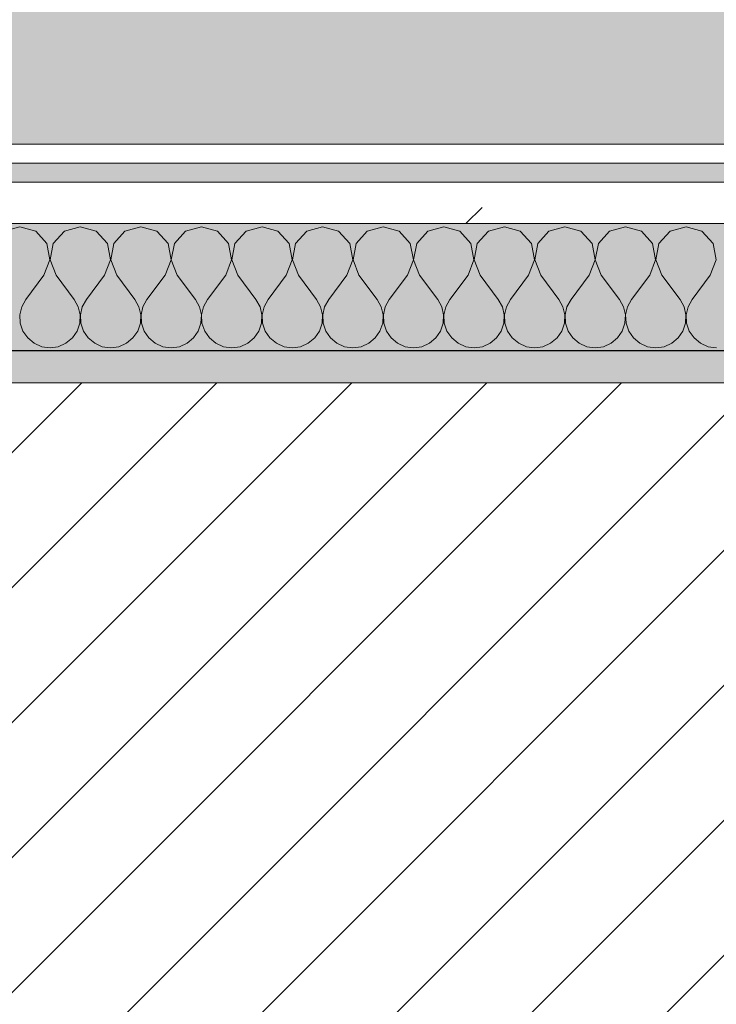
# Model space of a CAD drawing. Header units: millimetres. Extents: x -40968 to 13979, y -19284 to 4746.
# Tile 142 of 256: x -15267 to -15048, y -1399 to -1090. Entities that reach past the tile are written whole.
import ezdxf

# ---------------------------------------------------------------- set-up
doc = ezdxf.new("R2010")
doc.units = ezdxf.units.MM
doc.header["$MEASUREMENT"] = 0
doc.linetypes.add('Wipeout_Contour', pattern=[1000, 0, -1000])
for name, color, linetype in [('12_FAÇ_Façana', 7, 'Continuous'), ('Nuevo_08_E_Envans secs', 7, 'Continuous'), ('Nuevo_14_PAV_Soft Light Grey 0554', 7, 'Continuous')]:
    doc.layers.add(name, color=color, linetype=linetype)
for name, color, linetype, lineweight, true_color in [('12_FAÇ_Façana_Pluma_Nº__176', 7, 'Continuous', 15, 0x93a0c6), ('Nuevo_08_E_Envans secs_Pluma_Nº__102', 7, 'Continuous', 5, 0xcccccc), ('Nuevo_08_E_Envans secs_Pluma_Nº__171', 171, 'Continuous', 13, 0xaaaaff), ('Nuevo_08_E_Envans secs_Pluma_Nº__177', 7, 'Continuous', 15, 0xf7e046), ('Nuevo_14_PAV_Soft Light Grey 0554_Pluma_Nº__245', 7, 'Continuous', 13, 0xe8e8e8)]:
    doc.layers.add(name, color=color, linetype=linetype, lineweight=lineweight, true_color=true_color)
for name, color, linetype, lineweight in [('12_FAÇ_Façana_Pluma_Nº__2', 8, 'Continuous', 5), ('12_FAÇ_Façana_Pluma_Nº__7', 7, 'Continuous', 5), ('Nuevo_08_E_Envans secs_Pluma_Nº__1', 7, 'Continuous', 5)]:
    doc.layers.add(name, color=color, linetype=linetype, lineweight=lineweight)
pattern_1 = [(45, (0, 0), (-183.8478, 183.8478), [195, -65]), (45, (7e-14, 183.85), (-183.8478, 183.8478), [195, -65])]

# ---------------------------------------------------------------- blocks, each defined once
blk = doc.blocks.new('Forjado_1_1', base_point=(-23046.79, -1194.06))
at = {"layer": 'Nuevo_14_PAV_Soft Light Grey 0554_Pluma_Nº__245', "linetype": 'Continuous', "lineweight": 0, "true_color": 0xe8e8e8}
h = blk.add_hatch(color=254, dxfattribs=at)
h.paths.add_polyline_path([(-23046.79, -1194.06), (-1631.11, -1193.63), (-1631.11, -6938.97), (-1556.11, -6938.97), (-1556.11, -7503.98), (-1616.26, -7503.98), (-1616.05, -11935.98), (-1564.89, -11935.98), (-1564.89, -12491.98), (-2024.11, -12491.98), (-2024.11, -12338.98), (-6997.39, -12338.98), (-6997.39, -12391.98), (-3637.68, -12391.98), (-3638.94, -13690.72), (-3644.87, -17130.96), (428.17, -17130.98), (428.89, -16788.98), (778.89, -16788.98), (778.35, -17142.97), (2622.91, -17145.82), (2623.01, -17079.79), (3389.91, -17080.98), (3389.61, -17276.98), (5489.84, -17280.21), (5489.84, -17141.49), (5763.89, -17141.49), (5763.89, -16738.98), (6378.89, -16738.98), (6378.89, -12488.98), (5778.89, -12488.98), (5779.74, -11938.87), (6782.11, -11938.85), (6782.11, -9207.42), (6082.11, -9207.42), (6016.11, -7504.98), (6016.11, -9073.42), (2073.42, -9073.42), (2073.42, -5267.32), (5998.89, -5267.32), (5998.89, -1708.98), (5884.89, -967.98), (7332.11, -967.98), (7332.11, 1999.55), (-28277.4, 1999.55), (-23028.39, 1969.01)])
h.paths.add_polyline_path([(492.89, -5267.32), (1951.42, -5267.32), (1951.42, -9073.42), (492.89, -9073.42)], flags=0)
at = {"layer": 'Nuevo_14_PAV_Soft Light Grey 0554_Pluma_Nº__245', "color": 254, "linetype": 'Continuous', "lineweight": 13, "true_color": 0xe8e8e8, "flags": 128}
blk.add_lwpolyline([(428.17, -17130.98), (-3644.87, -17130.96), (-3638.94, -13690.72), (-3637.68, -12391.98), (-6997.39, -12391.98), (-6997.39, -12338.98), (-2024.11, -12338.98), (-2024.11, -12491.98), (-1564.89, -12491.98), (-1564.89, -11935.98), (-1616.05, -11935.98), (-1616.26, -7503.98), (-1556.11, -7503.98), (-1556.11, -6938.97), (-1631.11, -6938.97), (-1631.11, -1193.63), (-23046.79, -1194.06)], dxfattribs=at)
blk = doc.blocks.new('Muro_12_1', base_point=(-16936.43, -1193.98))
at = {"layer": '12_FAÇ_Façana_Pluma_Nº__176', "linetype": 'Continuous', "lineweight": 0, "true_color": 0x495063}
blk.add_hatch(color=251, dxfattribs=at).paths.add_polyline_path([(-14135.93, -1193.98), (-16936.43, -1193.98), (-16936.43, -1203.98), (-14135.93, -1203.98)])
at = {"layer": '12_FAÇ_Façana_Pluma_Nº__2', "linetype": 'Continuous', "lineweight": 5}
h = blk.add_hatch(dxfattribs=at)
h.set_pattern_fill('Ceramic_0001', color=8, style=0, pattern_type=2)
h.set_pattern_definition([(45, (0, 0), (-21.213203, 21.213203), [])])
h.paths.add_polyline_path([(-16936.43, -1418.98), (-14135.93, -1418.98), (-14135.93, -1203.98), (-16936.43, -1203.98)])
at = {"layer": '12_FAÇ_Façana_Pluma_Nº__7', "color": 7, "linetype": 'Continuous', "lineweight": 5}
blk.add_line((-14135.93, -1203.98), (-16936.43, -1203.98), dxfattribs=at)
at = {"layer": '12_FAÇ_Façana_Pluma_Nº__7', "color": 7, "linetype": 'Continuous', "lineweight": 5, "flags": 128}
blk.add_lwpolyline([(-14135.93, -1193.98), (-16936.43, -1193.98)], dxfattribs=at)
blk = doc.blocks.new('*X239')
at = {"layer": 'Nuevo_08_E_Envans secs_Pluma_Nº__102', "color": 254, "linetype": 'Continuous', "lineweight": 5, "true_color": 0xcccccc}
for p, q in [((-15266.67, -1154.93), (-15271.67, -1156.35)), ((-15261.66, -1156.35), (-15266.67, -1154.93)), ((-15258.15, -1160.19), (-15261.66, -1156.35)), ((-15252.63, -1156.35), (-15256.14, -1160.19)), ((-15247.62, -1154.93), (-15252.63, -1156.35)), ((-15242.61, -1156.35), (-15247.62, -1154.93)), ((-15239.1, -1160.19), (-15242.61, -1156.35)), ((-15233.58, -1156.35), (-15237.09, -1160.19)), ((-15228.57, -1154.93), (-15233.58, -1156.35)), ((-15223.56, -1156.35), (-15228.57, -1154.93)), ((-15220.05, -1160.19), (-15223.56, -1156.35)), ((-15214.53, -1156.35), (-15218.04, -1160.19)), ((-15209.52, -1154.93), (-15214.53, -1156.35)), ((-15204.52, -1156.35), (-15209.52, -1154.93)), ((-15201.01, -1160.19), (-15204.52, -1156.35)), ((-15195.48, -1156.35), (-15198.99, -1160.19)), ((-15190.48, -1154.93), (-15195.48, -1156.35)), ((-15185.47, -1156.35), (-15190.48, -1154.93)), ((-15181.96, -1160.19), (-15185.47, -1156.35)), ((-15176.44, -1156.35), (-15179.95, -1160.19)), ((-15171.43, -1154.93), (-15176.44, -1156.35)), ((-15166.42, -1156.35), (-15171.43, -1154.93)), ((-15162.91, -1160.19), (-15166.42, -1156.35)), ((-15157.39, -1156.35), (-15160.9, -1160.19)), ((-15152.38, -1154.93), (-15157.39, -1156.35)), ((-15147.37, -1156.35), (-15152.38, -1154.93)), ((-15143.86, -1160.19), (-15147.37, -1156.35)), ((-15138.34, -1156.35), (-15141.85, -1160.19)), ((-15133.33, -1154.93), (-15138.34, -1156.35)), ((-15128.33, -1156.35), (-15133.33, -1154.93)), ((-15124.81, -1160.19), (-15128.33, -1156.35)), ((-15119.29, -1156.35), (-15122.8, -1160.19)), ((-15114.29, -1154.93), (-15119.29, -1156.35)), ((-15109.28, -1156.35), (-15114.29, -1154.93)), ((-15105.77, -1160.19), (-15109.28, -1156.35)), ((-15100.25, -1156.35), (-15103.76, -1160.19)), ((-15095.24, -1154.93), (-15100.25, -1156.35)), ((-15090.23, -1156.35), (-15095.24, -1154.93)), ((-15086.72, -1160.19), (-15090.23, -1156.35)), ((-15081.2, -1156.35), (-15084.71, -1160.19)), ((-15076.19, -1154.93), (-15081.2, -1156.35)), ((-15071.18, -1156.35), (-15076.19, -1154.93)), ((-15067.67, -1160.19), (-15071.18, -1156.35)), ((-15062.15, -1156.35), (-15065.66, -1160.19)), ((-15057.14, -1154.93), (-15062.15, -1156.35)), ((-15052.14, -1156.35), (-15057.14, -1154.93)), ((-15048.62, -1160.19), (-15052.14, -1156.35)), ((-15257.18, -1165.31), (-15258.15, -1160.19)), ((-15256.14, -1160.19), (-15257.1, -1165.31)), ((-15238.13, -1165.31), (-15239.1, -1160.19)), ((-15237.09, -1160.19), (-15238.06, -1165.31)), ((-15219.09, -1165.31), (-15220.05, -1160.19)), ((-15218.04, -1160.19), (-15219.01, -1165.31)), ((-15200.04, -1165.31), (-15201.01, -1160.19)), ((-15198.99, -1160.19), (-15199.96, -1165.31)), ((-15180.99, -1165.31), (-15181.96, -1160.19)), ((-15179.95, -1160.19), (-15180.91, -1165.31)), ((-15161.94, -1165.31), (-15162.91, -1160.19)), ((-15160.9, -1160.19), (-15161.87, -1165.31)), ((-15142.9, -1165.31), (-15143.86, -1160.19)), ((-15141.85, -1160.19), (-15142.82, -1165.31)), ((-15123.85, -1165.31), (-15124.81, -1160.19)), ((-15122.8, -1160.19), (-15123.77, -1165.31)), ((-15104.8, -1165.31), (-15105.77, -1160.19)), ((-15103.76, -1160.19), (-15104.72, -1165.31)), ((-15085.75, -1165.31), (-15086.72, -1160.19)), ((-15084.71, -1160.19), (-15085.68, -1165.31)), ((-15066.71, -1165.31), (-15067.67, -1160.19)), ((-15065.66, -1160.19), (-15066.63, -1165.31)), ((-15047.66, -1165.31), (-15048.62, -1160.19)), ((-15259.05, -1170.17), (-15257.18, -1165.31)), ((-15257.1, -1165.31), (-15255.24, -1170.17)), ((-15240, -1170.17), (-15238.13, -1165.31)), ((-15238.06, -1165.31), (-15236.19, -1170.17)), ((-15220.95, -1170.17), (-15219.09, -1165.31)), ((-15219.01, -1165.31), (-15217.14, -1170.17)), ((-15201.9, -1170.17), (-15200.04, -1165.31)), ((-15199.96, -1165.31), (-15198.1, -1170.17)), ((-15182.86, -1170.17), (-15180.99, -1165.31)), ((-15180.91, -1165.31), (-15179.05, -1170.17)), ((-15163.81, -1170.17), (-15161.94, -1165.31)), ((-15161.87, -1165.31), (-15160, -1170.17)), ((-15144.76, -1170.17), (-15142.9, -1165.31)), ((-15142.82, -1165.31), (-15140.95, -1170.17)), ((-15125.71, -1170.17), (-15123.85, -1165.31)), ((-15123.77, -1165.31), (-15121.9, -1170.17)), ((-15106.67, -1170.17), (-15104.8, -1165.31)), ((-15104.72, -1165.31), (-15102.86, -1170.17)), ((-15087.62, -1170.17), (-15085.75, -1165.31)), ((-15085.68, -1165.31), (-15083.81, -1170.17)), ((-15068.57, -1170.17), (-15066.71, -1165.31)), ((-15066.63, -1165.31), (-15064.76, -1170.17)), ((-15049.52, -1170.17), (-15047.66, -1165.31)), ((-15259.05, -1170.17), (-15264.76, -1177.79)), ((-15255.24, -1170.17), (-15249.52, -1177.79)), ((-15240, -1170.17), (-15245.71, -1177.79)), ((-15236.19, -1170.17), (-15230.48, -1177.79)), ((-15220.95, -1170.17), (-15226.67, -1177.79)), ((-15217.14, -1170.17), (-15211.43, -1177.79)), ((-15201.9, -1170.17), (-15207.62, -1177.79)), ((-15198.1, -1170.17), (-15192.38, -1177.79)), ((-15182.86, -1170.17), (-15188.57, -1177.79)), ((-15179.05, -1170.17), (-15173.33, -1177.79)), ((-15163.81, -1170.17), (-15169.52, -1177.79)), ((-15160, -1170.17), (-15154.29, -1177.79)), ((-15144.76, -1170.17), (-15150.48, -1177.79)), ((-15140.95, -1170.17), (-15135.24, -1177.79)), ((-15125.71, -1170.17), (-15131.43, -1177.79)), ((-15121.9, -1170.17), (-15116.19, -1177.79)), ((-15106.67, -1170.17), (-15112.38, -1177.79)), ((-15102.86, -1170.17), (-15097.14, -1177.79)), ((-15087.62, -1170.17), (-15093.33, -1177.79)), ((-15083.81, -1170.17), (-15078.1, -1177.79)), ((-15068.57, -1170.17), (-15074.29, -1177.79)), ((-15064.76, -1170.17), (-15059.05, -1177.79)), ((-15049.52, -1170.17), (-15055.24, -1177.79)), ((-15264.76, -1177.79), (-15266.03, -1180.08)), ((-15248.25, -1180.08), (-15249.52, -1177.79)), ((-15245.71, -1177.79), (-15246.99, -1180.08)), ((-15229.2, -1180.08), (-15230.48, -1177.79)), ((-15226.67, -1177.79), (-15227.94, -1180.08)), ((-15210.16, -1180.08), (-15211.43, -1177.79)), ((-15207.62, -1177.79), (-15208.89, -1180.08)), ((-15191.11, -1180.08), (-15192.38, -1177.79)), ((-15188.57, -1177.79), (-15189.84, -1180.08)), ((-15172.06, -1180.08), (-15173.33, -1177.79)), ((-15169.52, -1177.79), (-15170.8, -1180.08)), ((-15153.01, -1180.08), (-15154.29, -1177.79)), ((-15150.48, -1177.79), (-15151.75, -1180.08)), ((-15133.97, -1180.08), (-15135.24, -1177.79)), ((-15131.43, -1177.79), (-15132.7, -1180.08)), ((-15114.92, -1180.08), (-15116.19, -1177.79)), ((-15112.38, -1177.79), (-15113.65, -1180.08)), ((-15095.87, -1180.08), (-15097.14, -1177.79)), ((-15093.33, -1177.79), (-15094.6, -1180.08)), ((-15076.82, -1180.08), (-15078.1, -1177.79)), ((-15074.29, -1177.79), (-15075.56, -1180.08)), ((-15057.78, -1180.08), (-15059.05, -1177.79)), ((-15055.24, -1177.79), (-15056.51, -1180.08)), ((-15266.03, -1180.08), (-15266.63, -1182.64)), ((-15247.66, -1182.64), (-15248.25, -1180.08)), ((-15246.99, -1180.08), (-15247.58, -1182.64)), ((-15228.61, -1182.64), (-15229.2, -1180.08)), ((-15227.94, -1180.08), (-15228.53, -1182.64)), ((-15209.56, -1182.64), (-15210.16, -1180.08)), ((-15208.89, -1180.08), (-15209.49, -1182.64)), ((-15190.51, -1182.64), (-15191.11, -1180.08)), ((-15189.84, -1180.08), (-15190.44, -1182.64)), ((-15171.47, -1182.64), (-15172.06, -1180.08)), ((-15170.8, -1180.08), (-15171.39, -1182.64)), ((-15152.42, -1182.64), (-15153.01, -1180.08)), ((-15151.75, -1180.08), (-15152.34, -1182.64)), ((-15133.37, -1182.64), (-15133.97, -1180.08)), ((-15132.7, -1180.08), (-15133.29, -1182.64)), ((-15114.32, -1182.64), (-15114.92, -1180.08)), ((-15113.65, -1180.08), (-15114.25, -1182.64)), ((-15095.28, -1182.64), (-15095.87, -1180.08)), ((-15094.6, -1180.08), (-15095.2, -1182.64)), ((-15076.23, -1182.64), (-15076.82, -1180.08)), ((-15075.56, -1180.08), (-15076.15, -1182.64)), ((-15057.18, -1182.64), (-15057.78, -1180.08)), ((-15056.51, -1180.08), (-15057.1, -1182.64)), ((-15266.63, -1182.64), (-15266.5, -1185.27)), ((-15266.5, -1185.27), (-15265.66, -1187.76)), ((-15248.62, -1187.76), (-15247.78, -1185.27)), ((-15247.78, -1185.27), (-15247.66, -1182.64)), ((-15247.58, -1182.64), (-15247.45, -1185.27)), ((-15247.45, -1185.27), (-15246.61, -1187.76)), ((-15229.58, -1187.76), (-15228.74, -1185.27)), ((-15228.74, -1185.27), (-15228.61, -1182.64)), ((-15228.53, -1182.64), (-15228.41, -1185.27)), ((-15228.41, -1185.27), (-15227.57, -1187.76)), ((-15210.53, -1187.76), (-15209.69, -1185.27)), ((-15209.69, -1185.27), (-15209.56, -1182.64)), ((-15209.49, -1182.64), (-15209.36, -1185.27)), ((-15209.36, -1185.27), (-15208.52, -1187.76)), ((-15191.48, -1187.76), (-15190.64, -1185.27)), ((-15190.64, -1185.27), (-15190.51, -1182.64)), ((-15190.44, -1182.64), (-15190.31, -1185.27)), ((-15190.31, -1185.27), (-15189.47, -1187.76)), ((-15172.43, -1187.76), (-15171.59, -1185.27)), ((-15171.59, -1185.27), (-15171.47, -1182.64)), ((-15171.39, -1182.64), (-15171.26, -1185.27)), ((-15171.26, -1185.27), (-15170.42, -1187.76)), ((-15153.39, -1187.76), (-15152.55, -1185.27)), ((-15152.55, -1185.27), (-15152.42, -1182.64)), ((-15152.34, -1182.64), (-15152.22, -1185.27)), ((-15152.22, -1185.27), (-15151.38, -1187.76)), ((-15134.34, -1187.76), (-15133.5, -1185.27)), ((-15133.5, -1185.27), (-15133.37, -1182.64)), ((-15133.29, -1182.64), (-15133.17, -1185.27)), ((-15133.17, -1185.27), (-15132.33, -1187.76)), ((-15115.29, -1187.76), (-15114.45, -1185.27)), ((-15114.45, -1185.27), (-15114.32, -1182.64)), ((-15114.25, -1182.64), (-15114.12, -1185.27)), ((-15114.12, -1185.27), (-15113.28, -1187.76)), ((-15096.24, -1187.76), (-15095.4, -1185.27)), ((-15095.4, -1185.27), (-15095.28, -1182.64)), ((-15095.2, -1182.64), (-15095.07, -1185.27)), ((-15095.07, -1185.27), (-15094.23, -1187.76)), ((-15077.2, -1187.76), (-15076.36, -1185.27)), ((-15076.36, -1185.27), (-15076.23, -1182.64)), ((-15076.15, -1182.64), (-15076.02, -1185.27)), ((-15076.02, -1185.27), (-15075.19, -1187.76)), ((-15058.15, -1187.76), (-15057.31, -1185.27)), ((-15057.31, -1185.27), (-15057.18, -1182.64)), ((-15057.1, -1182.64), (-15056.98, -1185.27)), ((-15056.98, -1185.27), (-15056.14, -1187.76)), ((-15265.66, -1187.76), (-15264.17, -1189.92)), ((-15250.11, -1189.92), (-15248.62, -1187.76)), ((-15246.61, -1187.76), (-15245.13, -1189.92)), ((-15231.06, -1189.92), (-15229.58, -1187.76)), ((-15227.57, -1187.76), (-15226.08, -1189.92)), ((-15212.02, -1189.92), (-15210.53, -1187.76)), ((-15208.52, -1187.76), (-15207.03, -1189.92)), ((-15192.97, -1189.92), (-15191.48, -1187.76)), ((-15189.47, -1187.76), (-15187.98, -1189.92)), ((-15173.92, -1189.92), (-15172.43, -1187.76)), ((-15170.42, -1187.76), (-15168.94, -1189.92)), ((-15154.87, -1189.92), (-15153.39, -1187.76)), ((-15151.38, -1187.76), (-15149.89, -1189.92)), ((-15135.83, -1189.92), (-15134.34, -1187.76)), ((-15132.33, -1187.76), (-15130.84, -1189.92)), ((-15116.78, -1189.92), (-15115.29, -1187.76)), ((-15113.28, -1187.76), (-15111.79, -1189.92)), ((-15097.73, -1189.92), (-15096.24, -1187.76)), ((-15094.23, -1187.76), (-15092.74, -1189.92)), ((-15078.68, -1189.92), (-15077.2, -1187.76)), ((-15075.19, -1187.76), (-15073.7, -1189.92)), ((-15059.64, -1189.92), (-15058.15, -1187.76)), ((-15056.14, -1187.76), (-15054.65, -1189.92)), ((-15264.17, -1189.92), (-15262.15, -1191.6)), ((-15262.15, -1191.6), (-15259.75, -1192.66)), ((-15254.54, -1192.66), (-15252.14, -1191.6)), ((-15252.14, -1191.6), (-15250.11, -1189.92)), ((-15245.13, -1189.92), (-15243.1, -1191.6)), ((-15243.1, -1191.6), (-15240.7, -1192.66)), ((-15235.49, -1192.66), (-15233.09, -1191.6)), ((-15233.09, -1191.6), (-15231.06, -1189.92)), ((-15226.08, -1189.92), (-15224.05, -1191.6)), ((-15224.05, -1191.6), (-15221.65, -1192.66)), ((-15216.45, -1192.66), (-15214.04, -1191.6)), ((-15214.04, -1191.6), (-15212.02, -1189.92)), ((-15207.03, -1189.92), (-15205.01, -1191.6)), ((-15205.01, -1191.6), (-15202.6, -1192.66)), ((-15197.4, -1192.66), (-15194.99, -1191.6)), ((-15194.99, -1191.6), (-15192.97, -1189.92)), ((-15187.98, -1189.92), (-15185.96, -1191.6)), ((-15185.96, -1191.6), (-15183.55, -1192.66)), ((-15178.35, -1192.66), (-15175.95, -1191.6)), ((-15175.95, -1191.6), (-15173.92, -1189.92)), ((-15168.94, -1189.92), (-15166.91, -1191.6)), ((-15166.91, -1191.6), (-15164.51, -1192.66)), ((-15159.3, -1192.66), (-15156.9, -1191.6)), ((-15156.9, -1191.6), (-15154.87, -1189.92)), ((-15149.89, -1189.92), (-15147.86, -1191.6)), ((-15147.86, -1191.6), (-15145.46, -1192.66)), ((-15140.25, -1192.66), (-15137.85, -1191.6)), ((-15137.85, -1191.6), (-15135.83, -1189.92)), ((-15130.84, -1189.92), (-15128.82, -1191.6)), ((-15128.82, -1191.6), (-15126.41, -1192.66)), ((-15121.21, -1192.66), (-15118.8, -1191.6)), ((-15118.8, -1191.6), (-15116.78, -1189.92)), ((-15111.79, -1189.92), (-15109.77, -1191.6)), ((-15109.77, -1191.6), (-15107.36, -1192.66)), ((-15102.16, -1192.66), (-15099.75, -1191.6)), ((-15099.75, -1191.6), (-15097.73, -1189.92)), ((-15092.74, -1189.92), (-15090.72, -1191.6)), ((-15090.72, -1191.6), (-15088.32, -1192.66)), ((-15083.11, -1192.66), (-15080.71, -1191.6)), ((-15080.71, -1191.6), (-15078.68, -1189.92)), ((-15073.7, -1189.92), (-15071.67, -1191.6)), ((-15071.67, -1191.6), (-15069.27, -1192.66)), ((-15064.06, -1192.66), (-15061.66, -1191.6)), ((-15061.66, -1191.6), (-15059.64, -1189.92)), ((-15054.65, -1189.92), (-15052.63, -1191.6)), ((-15052.63, -1191.6), (-15050.22, -1192.66)), ((-15259.75, -1192.66), (-15257.14, -1193.02)), ((-15257.14, -1193.02), (-15254.54, -1192.66)), ((-15240.7, -1192.66), (-15238.1, -1193.02)), ((-15238.1, -1193.02), (-15235.49, -1192.66)), ((-15221.65, -1192.66), (-15219.05, -1193.02)), ((-15219.05, -1193.02), (-15216.45, -1192.66)), ((-15202.6, -1192.66), (-15200, -1193.02)), ((-15200, -1193.02), (-15197.4, -1192.66)), ((-15183.55, -1192.66), (-15180.95, -1193.02)), ((-15180.95, -1193.02), (-15178.35, -1192.66)), ((-15164.51, -1192.66), (-15161.9, -1193.02)), ((-15161.9, -1193.02), (-15159.3, -1192.66)), ((-15145.46, -1192.66), (-15142.86, -1193.02)), ((-15142.86, -1193.02), (-15140.25, -1192.66)), ((-15126.41, -1192.66), (-15123.81, -1193.02)), ((-15123.81, -1193.02), (-15121.21, -1192.66)), ((-15107.36, -1192.66), (-15104.76, -1193.02)), ((-15104.76, -1193.02), (-15102.16, -1192.66)), ((-15088.32, -1192.66), (-15085.71, -1193.02)), ((-15085.71, -1193.02), (-15083.11, -1192.66)), ((-15069.27, -1192.66), (-15066.67, -1193.02)), ((-15066.67, -1193.02), (-15064.06, -1192.66)), ((-15050.22, -1192.66), (-15047.62, -1193.02))]:
    blk.add_line(p, q, dxfattribs=at)
blk = doc.blocks.new('Muro_92_1', base_point=(-14135.93, -1193.98))
at = {"layer": 'Nuevo_08_E_Envans secs_Pluma_Nº__1', "color": 7, "linetype": 'Continuous', "lineweight": 5, "flags": 128}
blk.add_lwpolyline([(-16936.43, -1193.98), (-14135.93, -1193.98)], dxfattribs=at)
at = {"color": 254, "linetype": 'Wipeout_Contour', "lineweight": 0, "ltscale": 62310.788122}
blk.add_wipeout([(-14135.93, -1128.98), (-16936.43, -1128.98), (-16936.43, -1134.98), (-14135.93, -1134.98)], dxfattribs=at).dxf.layer = 'Nuevo_08_E_Envans secs'
at = {"color": 254, "linetype": 'Wipeout_Contour', "lineweight": 0, "ltscale": 62315.364932}
blk.add_wipeout([(-14135.93, -1140.98), (-16936.43, -1140.98), (-16936.43, -1153.98), (-14135.93, -1153.98)], dxfattribs=at).dxf.layer = 'Nuevo_08_E_Envans secs'
at = {"layer": 'Nuevo_08_E_Envans secs_Pluma_Nº__171', "linetype": 'Continuous', "lineweight": 13, "true_color": 0xaaaaff}
h = blk.add_hatch(dxfattribs=at)
h.set_pattern_fill('Panellat_HPL_0001', color=161, style=0, pattern_type=2)
h.set_pattern_definition(pattern_1)
h.paths.add_polyline_path([(-14135.93, -1128.98), (-16936.43, -1128.98), (-16936.43, -1134.98), (-14135.93, -1134.98)])
at = {"layer": 'Nuevo_08_E_Envans secs_Pluma_Nº__177', "linetype": 'Continuous', "lineweight": 15, "true_color": 0xf7e046}
h = blk.add_hatch(dxfattribs=at)
h.set_pattern_fill('Panellat_HPL_0001', color=53, style=0, pattern_type=2)
h.set_pattern_definition(pattern_1)
h.paths.add_polyline_path([(-14135.93, -1140.98), (-16936.43, -1140.98), (-16936.43, -1153.98), (-14135.93, -1153.98)])
at = {"layer": 'Nuevo_08_E_Envans secs_Pluma_Nº__1', "color": 7, "linetype": 'Continuous', "lineweight": 5}
for p, q in [((-14135.93, -1134.98), (-16936.43, -1134.98)), ((-14135.93, -1140.98), (-16936.43, -1140.98)), ((-14135.93, -1153.98), (-16936.43, -1153.98))]:
    blk.add_line(p, q, dxfattribs=at)
at = {"layer": 'Nuevo_08_E_Envans secs_Pluma_Nº__1', "color": 7, "linetype": 'Continuous', "lineweight": 5, "flags": 128}
blk.add_lwpolyline([(-14135.93, -1128.98), (-16936.43, -1128.98)], dxfattribs=at)
at = {"layer": 'Nuevo_08_E_Envans secs', "color": 7, "lineweight": 20}
blk.add_blockref('*X239', (0, 0), dxfattribs=at)
blk = doc.blocks.new('*X495')
at = {"layer": 'Nuevo_08_E_Envans secs_Pluma_Nº__102', "color": 254, "linetype": 'Continuous', "lineweight": 5, "true_color": 0xcccccc}
for p, q in [((-15266.67, -1154.93), (-15271.67, -1156.35)), ((-15261.66, -1156.35), (-15266.67, -1154.93)), ((-15258.15, -1160.19), (-15261.66, -1156.35)), ((-15252.63, -1156.35), (-15256.14, -1160.19)), ((-15247.62, -1154.93), (-15252.63, -1156.35)), ((-15242.61, -1156.35), (-15247.62, -1154.93)), ((-15239.1, -1160.19), (-15242.61, -1156.35)), ((-15233.58, -1156.35), (-15237.09, -1160.19)), ((-15228.57, -1154.93), (-15233.58, -1156.35)), ((-15223.56, -1156.35), (-15228.57, -1154.93)), ((-15220.05, -1160.19), (-15223.56, -1156.35)), ((-15214.53, -1156.35), (-15218.04, -1160.19)), ((-15209.52, -1154.93), (-15214.53, -1156.35)), ((-15204.52, -1156.35), (-15209.52, -1154.93)), ((-15201.01, -1160.19), (-15204.52, -1156.35)), ((-15195.48, -1156.35), (-15198.99, -1160.19)), ((-15190.48, -1154.93), (-15195.48, -1156.35)), ((-15185.47, -1156.35), (-15190.48, -1154.93)), ((-15181.96, -1160.19), (-15185.47, -1156.35)), ((-15176.44, -1156.35), (-15179.95, -1160.19)), ((-15171.43, -1154.93), (-15176.44, -1156.35)), ((-15166.42, -1156.35), (-15171.43, -1154.93)), ((-15162.91, -1160.19), (-15166.42, -1156.35)), ((-15157.39, -1156.35), (-15160.9, -1160.19)), ((-15152.38, -1154.93), (-15157.39, -1156.35)), ((-15147.37, -1156.35), (-15152.38, -1154.93)), ((-15143.86, -1160.19), (-15147.37, -1156.35)), ((-15138.34, -1156.35), (-15141.85, -1160.19)), ((-15133.33, -1154.93), (-15138.34, -1156.35)), ((-15128.33, -1156.35), (-15133.33, -1154.93)), ((-15124.81, -1160.19), (-15128.33, -1156.35)), ((-15119.29, -1156.35), (-15122.8, -1160.19)), ((-15114.29, -1154.93), (-15119.29, -1156.35)), ((-15109.28, -1156.35), (-15114.29, -1154.93)), ((-15105.77, -1160.19), (-15109.28, -1156.35)), ((-15100.25, -1156.35), (-15103.76, -1160.19)), ((-15095.24, -1154.93), (-15100.25, -1156.35)), ((-15090.23, -1156.35), (-15095.24, -1154.93)), ((-15086.72, -1160.19), (-15090.23, -1156.35)), ((-15081.2, -1156.35), (-15084.71, -1160.19)), ((-15076.19, -1154.93), (-15081.2, -1156.35)), ((-15071.18, -1156.35), (-15076.19, -1154.93)), ((-15067.67, -1160.19), (-15071.18, -1156.35)), ((-15062.15, -1156.35), (-15065.66, -1160.19)), ((-15057.14, -1154.93), (-15062.15, -1156.35)), ((-15052.14, -1156.35), (-15057.14, -1154.93)), ((-15048.62, -1160.19), (-15052.14, -1156.35)), ((-15257.18, -1165.31), (-15258.15, -1160.19)), ((-15256.14, -1160.19), (-15257.1, -1165.31)), ((-15238.13, -1165.31), (-15239.1, -1160.19)), ((-15237.09, -1160.19), (-15238.06, -1165.31)), ((-15219.09, -1165.31), (-15220.05, -1160.19)), ((-15218.04, -1160.19), (-15219.01, -1165.31)), ((-15200.04, -1165.31), (-15201.01, -1160.19)), ((-15198.99, -1160.19), (-15199.96, -1165.31)), ((-15180.99, -1165.31), (-15181.96, -1160.19)), ((-15179.95, -1160.19), (-15180.91, -1165.31)), ((-15161.94, -1165.31), (-15162.91, -1160.19)), ((-15160.9, -1160.19), (-15161.87, -1165.31)), ((-15142.9, -1165.31), (-15143.86, -1160.19)), ((-15141.85, -1160.19), (-15142.82, -1165.31)), ((-15123.85, -1165.31), (-15124.81, -1160.19)), ((-15122.8, -1160.19), (-15123.77, -1165.31)), ((-15104.8, -1165.31), (-15105.77, -1160.19)), ((-15103.76, -1160.19), (-15104.72, -1165.31)), ((-15085.75, -1165.31), (-15086.72, -1160.19)), ((-15084.71, -1160.19), (-15085.68, -1165.31)), ((-15066.71, -1165.31), (-15067.67, -1160.19)), ((-15065.66, -1160.19), (-15066.63, -1165.31)), ((-15047.66, -1165.31), (-15048.62, -1160.19)), ((-15259.05, -1170.17), (-15257.18, -1165.31)), ((-15257.1, -1165.31), (-15255.24, -1170.17)), ((-15240, -1170.17), (-15238.13, -1165.31)), ((-15238.06, -1165.31), (-15236.19, -1170.17)), ((-15220.95, -1170.17), (-15219.09, -1165.31)), ((-15219.01, -1165.31), (-15217.14, -1170.17)), ((-15201.9, -1170.17), (-15200.04, -1165.31)), ((-15199.96, -1165.31), (-15198.1, -1170.17)), ((-15182.86, -1170.17), (-15180.99, -1165.31)), ((-15180.91, -1165.31), (-15179.05, -1170.17)), ((-15163.81, -1170.17), (-15161.94, -1165.31)), ((-15161.87, -1165.31), (-15160, -1170.17)), ((-15144.76, -1170.17), (-15142.9, -1165.31)), ((-15142.82, -1165.31), (-15140.95, -1170.17)), ((-15125.71, -1170.17), (-15123.85, -1165.31)), ((-15123.77, -1165.31), (-15121.9, -1170.17)), ((-15106.67, -1170.17), (-15104.8, -1165.31)), ((-15104.72, -1165.31), (-15102.86, -1170.17)), ((-15087.62, -1170.17), (-15085.75, -1165.31)), ((-15085.68, -1165.31), (-15083.81, -1170.17)), ((-15068.57, -1170.17), (-15066.71, -1165.31)), ((-15066.63, -1165.31), (-15064.76, -1170.17)), ((-15049.52, -1170.17), (-15047.66, -1165.31)), ((-15259.05, -1170.17), (-15264.76, -1177.79)), ((-15255.24, -1170.17), (-15249.52, -1177.79)), ((-15240, -1170.17), (-15245.71, -1177.79)), ((-15236.19, -1170.17), (-15230.48, -1177.79)), ((-15220.95, -1170.17), (-15226.67, -1177.79)), ((-15217.14, -1170.17), (-15211.43, -1177.79)), ((-15201.9, -1170.17), (-15207.62, -1177.79)), ((-15198.1, -1170.17), (-15192.38, -1177.79)), ((-15182.86, -1170.17), (-15188.57, -1177.79)), ((-15179.05, -1170.17), (-15173.33, -1177.79)), ((-15163.81, -1170.17), (-15169.52, -1177.79)), ((-15160, -1170.17), (-15154.29, -1177.79)), ((-15144.76, -1170.17), (-15150.48, -1177.79)), ((-15140.95, -1170.17), (-15135.24, -1177.79)), ((-15125.71, -1170.17), (-15131.43, -1177.79)), ((-15121.9, -1170.17), (-15116.19, -1177.79)), ((-15106.67, -1170.17), (-15112.38, -1177.79)), ((-15102.86, -1170.17), (-15097.14, -1177.79)), ((-15087.62, -1170.17), (-15093.33, -1177.79)), ((-15083.81, -1170.17), (-15078.1, -1177.79)), ((-15068.57, -1170.17), (-15074.29, -1177.79)), ((-15064.76, -1170.17), (-15059.05, -1177.79)), ((-15049.52, -1170.17), (-15055.24, -1177.79)), ((-15264.76, -1177.79), (-15266.03, -1180.08)), ((-15248.25, -1180.08), (-15249.52, -1177.79)), ((-15245.71, -1177.79), (-15246.99, -1180.08)), ((-15229.2, -1180.08), (-15230.48, -1177.79)), ((-15226.67, -1177.79), (-15227.94, -1180.08)), ((-15210.16, -1180.08), (-15211.43, -1177.79)), ((-15207.62, -1177.79), (-15208.89, -1180.08)), ((-15191.11, -1180.08), (-15192.38, -1177.79)), ((-15188.57, -1177.79), (-15189.84, -1180.08)), ((-15172.06, -1180.08), (-15173.33, -1177.79)), ((-15169.52, -1177.79), (-15170.8, -1180.08)), ((-15153.01, -1180.08), (-15154.29, -1177.79)), ((-15150.48, -1177.79), (-15151.75, -1180.08)), ((-15133.97, -1180.08), (-15135.24, -1177.79)), ((-15131.43, -1177.79), (-15132.7, -1180.08)), ((-15114.92, -1180.08), (-15116.19, -1177.79)), ((-15112.38, -1177.79), (-15113.65, -1180.08)), ((-15095.87, -1180.08), (-15097.14, -1177.79)), ((-15093.33, -1177.79), (-15094.6, -1180.08)), ((-15076.82, -1180.08), (-15078.1, -1177.79)), ((-15074.29, -1177.79), (-15075.56, -1180.08)), ((-15057.78, -1180.08), (-15059.05, -1177.79)), ((-15055.24, -1177.79), (-15056.51, -1180.08)), ((-15266.03, -1180.08), (-15266.63, -1182.64)), ((-15247.66, -1182.64), (-15248.25, -1180.08)), ((-15246.99, -1180.08), (-15247.58, -1182.64)), ((-15228.61, -1182.64), (-15229.2, -1180.08)), ((-15227.94, -1180.08), (-15228.53, -1182.64)), ((-15209.56, -1182.64), (-15210.16, -1180.08)), ((-15208.89, -1180.08), (-15209.49, -1182.64)), ((-15190.51, -1182.64), (-15191.11, -1180.08)), ((-15189.84, -1180.08), (-15190.44, -1182.64)), ((-15171.47, -1182.64), (-15172.06, -1180.08)), ((-15170.8, -1180.08), (-15171.39, -1182.64)), ((-15152.42, -1182.64), (-15153.01, -1180.08)), ((-15151.75, -1180.08), (-15152.34, -1182.64)), ((-15133.37, -1182.64), (-15133.97, -1180.08)), ((-15132.7, -1180.08), (-15133.29, -1182.64)), ((-15114.32, -1182.64), (-15114.92, -1180.08)), ((-15113.65, -1180.08), (-15114.25, -1182.64)), ((-15095.28, -1182.64), (-15095.87, -1180.08)), ((-15094.6, -1180.08), (-15095.2, -1182.64)), ((-15076.23, -1182.64), (-15076.82, -1180.08)), ((-15075.56, -1180.08), (-15076.15, -1182.64)), ((-15057.18, -1182.64), (-15057.78, -1180.08)), ((-15056.51, -1180.08), (-15057.1, -1182.64)), ((-15266.63, -1182.64), (-15266.5, -1185.27)), ((-15266.5, -1185.27), (-15265.66, -1187.76)), ((-15248.62, -1187.76), (-15247.78, -1185.27)), ((-15247.78, -1185.27), (-15247.66, -1182.64)), ((-15247.58, -1182.64), (-15247.45, -1185.27)), ((-15247.45, -1185.27), (-15246.61, -1187.76)), ((-15229.58, -1187.76), (-15228.74, -1185.27)), ((-15228.74, -1185.27), (-15228.61, -1182.64)), ((-15228.53, -1182.64), (-15228.41, -1185.27)), ((-15228.41, -1185.27), (-15227.57, -1187.76)), ((-15210.53, -1187.76), (-15209.69, -1185.27)), ((-15209.69, -1185.27), (-15209.56, -1182.64)), ((-15209.49, -1182.64), (-15209.36, -1185.27)), ((-15209.36, -1185.27), (-15208.52, -1187.76)), ((-15191.48, -1187.76), (-15190.64, -1185.27)), ((-15190.64, -1185.27), (-15190.51, -1182.64)), ((-15190.44, -1182.64), (-15190.31, -1185.27)), ((-15190.31, -1185.27), (-15189.47, -1187.76)), ((-15172.43, -1187.76), (-15171.59, -1185.27)), ((-15171.59, -1185.27), (-15171.47, -1182.64)), ((-15171.39, -1182.64), (-15171.26, -1185.27)), ((-15171.26, -1185.27), (-15170.42, -1187.76)), ((-15153.39, -1187.76), (-15152.55, -1185.27)), ((-15152.55, -1185.27), (-15152.42, -1182.64)), ((-15152.34, -1182.64), (-15152.22, -1185.27)), ((-15152.22, -1185.27), (-15151.38, -1187.76)), ((-15134.34, -1187.76), (-15133.5, -1185.27)), ((-15133.5, -1185.27), (-15133.37, -1182.64)), ((-15133.29, -1182.64), (-15133.17, -1185.27)), ((-15133.17, -1185.27), (-15132.33, -1187.76)), ((-15115.29, -1187.76), (-15114.45, -1185.27)), ((-15114.45, -1185.27), (-15114.32, -1182.64)), ((-15114.25, -1182.64), (-15114.12, -1185.27)), ((-15114.12, -1185.27), (-15113.28, -1187.76)), ((-15096.24, -1187.76), (-15095.4, -1185.27)), ((-15095.4, -1185.27), (-15095.28, -1182.64)), ((-15095.2, -1182.64), (-15095.07, -1185.27)), ((-15095.07, -1185.27), (-15094.23, -1187.76)), ((-15077.2, -1187.76), (-15076.36, -1185.27)), ((-15076.36, -1185.27), (-15076.23, -1182.64)), ((-15076.15, -1182.64), (-15076.02, -1185.27)), ((-15076.02, -1185.27), (-15075.19, -1187.76)), ((-15058.15, -1187.76), (-15057.31, -1185.27)), ((-15057.31, -1185.27), (-15057.18, -1182.64)), ((-15057.1, -1182.64), (-15056.98, -1185.27)), ((-15056.98, -1185.27), (-15056.14, -1187.76)), ((-15265.66, -1187.76), (-15264.17, -1189.92)), ((-15250.11, -1189.92), (-15248.62, -1187.76)), ((-15246.61, -1187.76), (-15245.13, -1189.92)), ((-15231.06, -1189.92), (-15229.58, -1187.76)), ((-15227.57, -1187.76), (-15226.08, -1189.92)), ((-15212.02, -1189.92), (-15210.53, -1187.76)), ((-15208.52, -1187.76), (-15207.03, -1189.92)), ((-15192.97, -1189.92), (-15191.48, -1187.76)), ((-15189.47, -1187.76), (-15187.98, -1189.92)), ((-15173.92, -1189.92), (-15172.43, -1187.76)), ((-15170.42, -1187.76), (-15168.94, -1189.92)), ((-15154.87, -1189.92), (-15153.39, -1187.76)), ((-15151.38, -1187.76), (-15149.89, -1189.92)), ((-15135.83, -1189.92), (-15134.34, -1187.76)), ((-15132.33, -1187.76), (-15130.84, -1189.92)), ((-15116.78, -1189.92), (-15115.29, -1187.76)), ((-15113.28, -1187.76), (-15111.79, -1189.92)), ((-15097.73, -1189.92), (-15096.24, -1187.76)), ((-15094.23, -1187.76), (-15092.74, -1189.92)), ((-15078.68, -1189.92), (-15077.2, -1187.76)), ((-15075.19, -1187.76), (-15073.7, -1189.92)), ((-15059.64, -1189.92), (-15058.15, -1187.76)), ((-15056.14, -1187.76), (-15054.65, -1189.92)), ((-15264.17, -1189.92), (-15262.15, -1191.6)), ((-15262.15, -1191.6), (-15259.75, -1192.66)), ((-15254.54, -1192.66), (-15252.14, -1191.6)), ((-15252.14, -1191.6), (-15250.11, -1189.92)), ((-15245.13, -1189.92), (-15243.1, -1191.6)), ((-15243.1, -1191.6), (-15240.7, -1192.66)), ((-15235.49, -1192.66), (-15233.09, -1191.6)), ((-15233.09, -1191.6), (-15231.06, -1189.92)), ((-15226.08, -1189.92), (-15224.05, -1191.6)), ((-15224.05, -1191.6), (-15221.65, -1192.66)), ((-15216.45, -1192.66), (-15214.04, -1191.6)), ((-15214.04, -1191.6), (-15212.02, -1189.92)), ((-15207.03, -1189.92), (-15205.01, -1191.6)), ((-15205.01, -1191.6), (-15202.6, -1192.66)), ((-15197.4, -1192.66), (-15194.99, -1191.6)), ((-15194.99, -1191.6), (-15192.97, -1189.92)), ((-15187.98, -1189.92), (-15185.96, -1191.6)), ((-15185.96, -1191.6), (-15183.55, -1192.66)), ((-15178.35, -1192.66), (-15175.95, -1191.6)), ((-15175.95, -1191.6), (-15173.92, -1189.92)), ((-15168.94, -1189.92), (-15166.91, -1191.6)), ((-15166.91, -1191.6), (-15164.51, -1192.66)), ((-15159.3, -1192.66), (-15156.9, -1191.6)), ((-15156.9, -1191.6), (-15154.87, -1189.92)), ((-15149.89, -1189.92), (-15147.86, -1191.6)), ((-15147.86, -1191.6), (-15145.46, -1192.66)), ((-15140.25, -1192.66), (-15137.85, -1191.6)), ((-15137.85, -1191.6), (-15135.83, -1189.92)), ((-15130.84, -1189.92), (-15128.82, -1191.6)), ((-15128.82, -1191.6), (-15126.41, -1192.66)), ((-15121.21, -1192.66), (-15118.8, -1191.6)), ((-15118.8, -1191.6), (-15116.78, -1189.92)), ((-15111.79, -1189.92), (-15109.77, -1191.6)), ((-15109.77, -1191.6), (-15107.36, -1192.66)), ((-15102.16, -1192.66), (-15099.75, -1191.6)), ((-15099.75, -1191.6), (-15097.73, -1189.92)), ((-15092.74, -1189.92), (-15090.72, -1191.6)), ((-15090.72, -1191.6), (-15088.32, -1192.66)), ((-15083.11, -1192.66), (-15080.71, -1191.6)), ((-15080.71, -1191.6), (-15078.68, -1189.92)), ((-15073.7, -1189.92), (-15071.67, -1191.6)), ((-15071.67, -1191.6), (-15069.27, -1192.66)), ((-15064.06, -1192.66), (-15061.66, -1191.6)), ((-15061.66, -1191.6), (-15059.64, -1189.92)), ((-15054.65, -1189.92), (-15052.63, -1191.6)), ((-15052.63, -1191.6), (-15050.22, -1192.66)), ((-15259.75, -1192.66), (-15257.14, -1193.02)), ((-15257.14, -1193.02), (-15254.54, -1192.66)), ((-15240.7, -1192.66), (-15238.1, -1193.02)), ((-15238.1, -1193.02), (-15235.49, -1192.66)), ((-15221.65, -1192.66), (-15219.05, -1193.02)), ((-15219.05, -1193.02), (-15216.45, -1192.66)), ((-15202.6, -1192.66), (-15200, -1193.02)), ((-15200, -1193.02), (-15197.4, -1192.66)), ((-15183.55, -1192.66), (-15180.95, -1193.02)), ((-15180.95, -1193.02), (-15178.35, -1192.66)), ((-15164.51, -1192.66), (-15161.9, -1193.02)), ((-15161.9, -1193.02), (-15159.3, -1192.66)), ((-15145.46, -1192.66), (-15142.86, -1193.02)), ((-15142.86, -1193.02), (-15140.25, -1192.66)), ((-15126.41, -1192.66), (-15123.81, -1193.02)), ((-15123.81, -1193.02), (-15121.21, -1192.66)), ((-15107.36, -1192.66), (-15104.76, -1193.02)), ((-15104.76, -1193.02), (-15102.16, -1192.66)), ((-15088.32, -1192.66), (-15085.71, -1193.02)), ((-15085.71, -1193.02), (-15083.11, -1192.66)), ((-15069.27, -1192.66), (-15066.67, -1193.02)), ((-15066.67, -1193.02), (-15064.06, -1192.66)), ((-15050.22, -1192.66), (-15047.62, -1193.02))]:
    blk.add_line(p, q, dxfattribs=at)
blk = doc.blocks.new('Muro_152_1', base_point=(-16136.43, -1128.98))
at = {"layer": 'Nuevo_08_E_Envans secs_Pluma_Nº__1', "color": 7, "linetype": 'Continuous', "lineweight": 5, "flags": 128}
blk.add_lwpolyline([(-16136.43, -1193.98), (-14135.93, -1193.98)], dxfattribs=at)
at = {"color": 254, "linetype": 'Wipeout_Contour', "lineweight": 0, "ltscale": 60714.529183}
blk.add_wipeout([(-14135.93, -1128.98), (-16136.43, -1128.98), (-16136.43, -1134.98), (-14135.93, -1134.98)], dxfattribs=at).dxf.layer = 'Nuevo_08_E_Envans secs'
at = {"color": 254, "linetype": 'Wipeout_Contour', "lineweight": 0, "ltscale": 60719.208822}
blk.add_wipeout([(-14135.93, -1140.98), (-16136.43, -1140.98), (-16136.43, -1153.98), (-14135.93, -1153.98)], dxfattribs=at).dxf.layer = 'Nuevo_08_E_Envans secs'
at = {"layer": 'Nuevo_08_E_Envans secs_Pluma_Nº__171', "linetype": 'Continuous', "lineweight": 13, "true_color": 0xaaaaff}
h = blk.add_hatch(dxfattribs=at)
h.set_pattern_fill('Panellat_HPL_0001', color=161, style=0, pattern_type=2)
h.set_pattern_definition(pattern_1)
h.paths.add_polyline_path([(-14135.93, -1128.98), (-16136.43, -1128.98), (-16136.43, -1134.98), (-14135.93, -1134.98)])
at = {"layer": 'Nuevo_08_E_Envans secs_Pluma_Nº__177', "linetype": 'Continuous', "lineweight": 15, "true_color": 0xf7e046}
h = blk.add_hatch(dxfattribs=at)
h.set_pattern_fill('Panellat_HPL_0001', color=53, style=0, pattern_type=2)
h.set_pattern_definition(pattern_1)
h.paths.add_polyline_path([(-14135.93, -1140.98), (-16136.43, -1140.98), (-16136.43, -1153.98), (-14135.93, -1153.98)])
at = {"layer": 'Nuevo_08_E_Envans secs_Pluma_Nº__1', "color": 7, "linetype": 'Continuous', "lineweight": 5}
for p, q in [((-14135.93, -1134.98), (-16136.43, -1134.98)), ((-14135.93, -1140.98), (-16136.43, -1140.98)), ((-14135.93, -1153.98), (-16136.43, -1153.98))]:
    blk.add_line(p, q, dxfattribs=at)
at = {"layer": 'Nuevo_08_E_Envans secs_Pluma_Nº__1', "color": 7, "linetype": 'Continuous', "lineweight": 5, "flags": 128}
blk.add_lwpolyline([(-14135.93, -1128.98), (-16136.43, -1128.98)], dxfattribs=at)
at = {"layer": 'Nuevo_08_E_Envans secs', "color": 7, "lineweight": 20}
blk.add_blockref('*X495', (0, 0), dxfattribs=at)

msp = doc.modelspace()

# ---------------------------------------------------------------- block references
at = {"layer": '12_FAÇ_Façana', "color": 7, "lineweight": 20}
msp.add_blockref('Muro_12_1', (-16936.43, -1193.98), dxfattribs=at)
at = {"layer": 'Nuevo_14_PAV_Soft Light Grey 0554', "color": 254, "linetype": 'Continuous', "lineweight": 13, "true_color": 0xe8e8e8}
msp.add_blockref('Forjado_1_1', (-23046.79, -1194.06), dxfattribs=at)

# ---------------------------------------------------------------- next in the draw order: block references
at = {"layer": 'Nuevo_08_E_Envans secs', "color": 7, "lineweight": 20}
msp.add_blockref('Muro_92_1', (-14135.93, -1193.98), dxfattribs=at)

# ---------------------------------------------------------------- next in the draw order: block references
msp.add_blockref('Muro_152_1', (-16136.43, -1128.98), dxfattribs=at)

doc.saveas('drawing.dxf')
